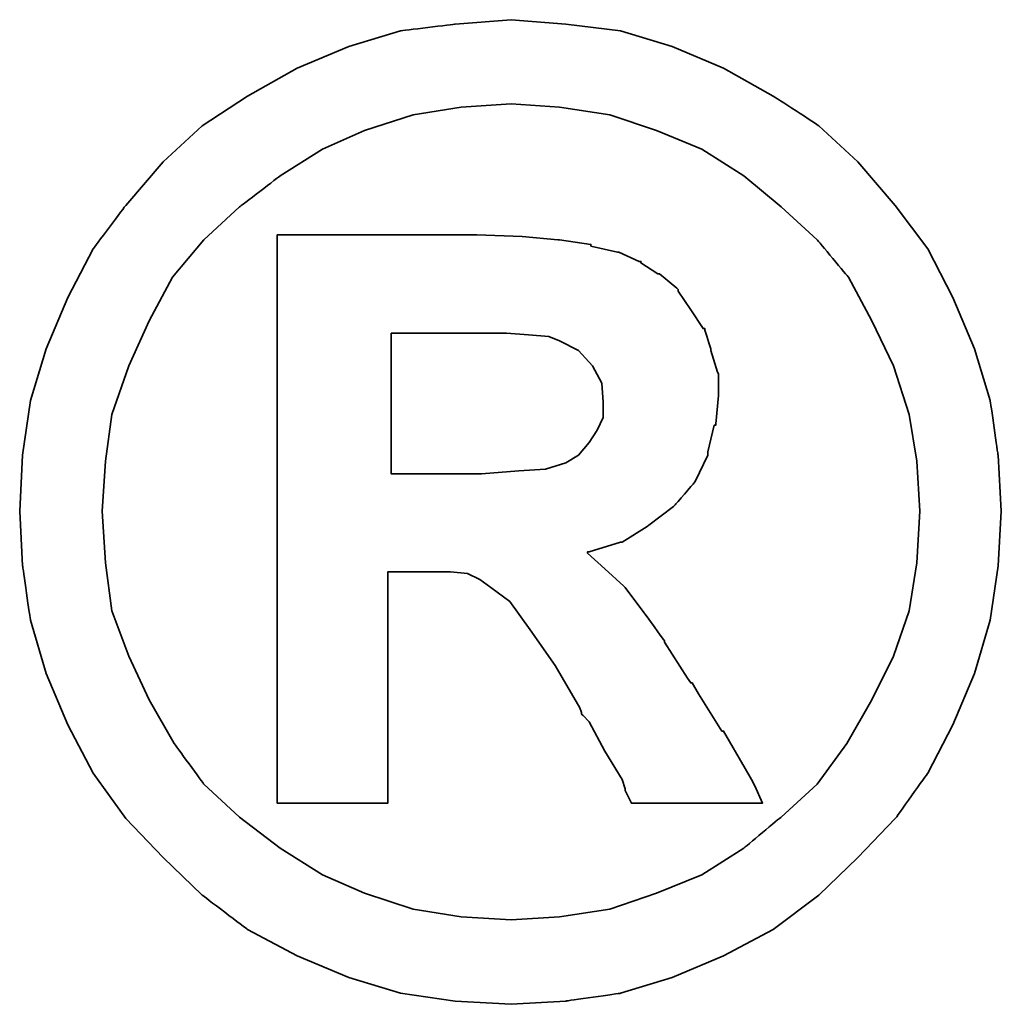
# Model space of a CAD drawing. Header units: millimetres. Extents: x 21 to 338, y 371 to 485.
# Tile 50 of 53: x 274.715 to 275.465, y 407.745 to 408.497. Entities that reach past the tile are written whole.
import ezdxf

# ---------------------------------------------------------------- set-up
doc = ezdxf.new("R2010")
doc.units = ezdxf.units.MM
doc.layers.add('DIM', color=4, linetype='Continuous')
doc.layers.add('layer 1', color=7, linetype='Continuous')

# ---------------------------------------------------------------- blocks, each defined once
blk = doc.blocks.new('TBI MOTION logo(完整正式版)')
at = {"layer": 'layer 1', "color": 22, "lineweight": 35}
for points, knots in [([(81.20634, 4.98624), (81.20634, 4.98624), (81.18649, 5.32862), (81.18649, 5.32862), (81.18649, 5.32862), (81.18649, 5.32862), (81.13886, 5.66206), (81.13886, 5.66206), (81.13886, 5.66206), (81.13886, 5.66206), (81.04359, 5.97764), (81.04359, 5.97764), (81.04359, 5.97764), (81.04359, 5.97764), (80.91061, 6.29124), (80.91061, 6.29124), (80.91061, 6.29124), (80.91061, 6.29124), (80.75778, 6.58697), (80.75778, 6.58697), (80.75778, 6.58697), (80.75778, 6.58697), (80.5593, 6.85294), (80.5593, 6.85294), (80.5593, 6.85294), (80.5593, 6.85294), (80.33105, 7.1189), (80.33105, 7.1189), (80.33105, 7.1189), (80.33105, 7.1189), (80.09287, 7.33921), (80.09287, 7.33921), (80.09287, 7.33921), (80.09287, 7.33921), (79.815, 7.51982), (79.815, 7.51982), (79.815, 7.51982), (79.815, 7.51982), (79.51133, 7.69051), (79.51133, 7.69051), (79.51133, 7.69051), (79.51133, 7.69051), (79.19773, 7.8235), (79.19773, 7.8235), (79.19773, 7.8235), (79.19773, 7.8235), (78.88215, 7.91877), (78.88215, 7.91877), (78.88215, 7.91877), (78.88215, 7.91877), (78.54871, 7.95846), (78.54871, 7.95846), (78.54871, 7.95846), (78.54871, 7.95846), (78.21526, 7.98625), (78.21526, 7.98625), (78.21526, 7.98625), (78.21526, 7.98625), (77.87388, 7.95846), (77.87388, 7.95846), (77.87388, 7.95846), (77.87388, 7.95846), (77.54044, 7.91877), (77.54044, 7.91877), (77.54044, 7.91877), (77.54044, 7.91877), (77.22485, 7.8235), (77.22485, 7.8235), (77.22485, 7.8235), (77.22485, 7.8235), (76.91027, 7.69051), (76.91027, 7.69051), (76.91027, 7.69051), (76.91027, 7.69051), (76.6056, 7.51982), (76.6056, 7.51982), (76.6056, 7.51982), (76.6056, 7.51982), (76.32972, 7.33921), (76.32972, 7.33921), (76.32972, 7.33921), (76.32972, 7.33921), (76.09154, 7.1189), (76.09154, 7.1189), (76.09154, 7.1189), (76.09154, 7.1189), (75.86329, 6.85294), (75.86329, 6.85294), (75.86329, 6.85294), (75.86329, 6.85294), (75.66382, 6.58697), (75.66382, 6.58697), (75.66382, 6.58697), (75.66382, 6.58697), (75.51099, 6.29124), (75.51099, 6.29124), (75.51099, 6.29124), (75.51099, 6.29124), (75.37702, 5.97764), (75.37702, 5.97764), (75.37702, 5.97764), (75.37702, 5.97764), (75.28175, 5.66206), (75.28175, 5.66206), (75.28175, 5.66206), (75.28175, 5.66206), (75.23411, 5.32862), (75.23411, 5.32862), (75.23411, 5.32862), (75.23411, 5.32862), (75.21625, 4.98624), (75.21625, 4.98624), (75.21625, 4.98624), (75.21625, 4.98624), (75.23411, 4.6528), (75.23411, 4.6528), (75.23411, 4.6528), (75.23411, 4.6528), (75.28175, 4.32035), (75.28175, 4.32035), (75.28175, 4.32035), (75.28175, 4.32035), (75.37702, 3.99583), (75.37702, 3.99583), (75.37702, 3.99583), (75.37702, 3.99583), (75.51099, 3.68224), (75.51099, 3.68224), (75.51099, 3.68224), (75.51099, 3.68224), (75.66382, 3.38749), (75.66382, 3.38749), (75.66382, 3.38749), (75.66382, 3.38749), (75.86329, 3.10963), (75.86329, 3.10963), (75.86329, 3.10963), (75.86329, 3.10963), (76.09154, 2.87145), (76.09154, 2.87145), (76.09154, 2.87145), (76.09154, 2.87145), (76.32972, 2.6432), (76.32972, 2.6432), (76.32972, 2.6432), (76.32972, 2.6432), (76.6056, 2.43381), (76.6056, 2.43381), (76.6056, 2.43381), (76.6056, 2.43381), (76.91027, 2.27205), (76.91027, 2.27205), (76.91027, 2.27205), (76.91027, 2.27205), (77.22485, 2.13906), (77.22485, 2.13906), (77.22485, 2.13906), (77.22485, 2.13906), (77.54044, 2.0438), (77.54044, 2.0438), (77.54044, 2.0438), (77.54044, 2.0438), (77.87388, 1.99616), (77.87388, 1.99616), (77.87388, 1.99616), (77.87388, 1.99616), (78.21526, 1.97631), (78.21526, 1.97631), (78.21526, 1.97631), (78.21526, 1.97631), (78.54871, 1.99616), (78.54871, 1.99616), (78.54871, 1.99616), (78.54871, 1.99616), (78.88215, 2.0438), (78.88215, 2.0438), (78.88215, 2.0438), (78.88215, 2.0438), (79.19773, 2.13906), (79.19773, 2.13906), (79.19773, 2.13906), (79.19773, 2.13906), (79.51133, 2.27205), (79.51133, 2.27205), (79.51133, 2.27205), (79.51133, 2.27205), (79.815, 2.43381), (79.815, 2.43381), (79.815, 2.43381), (79.815, 2.43381), (80.09287, 2.6432), (80.09287, 2.6432), (80.09287, 2.6432), (80.09287, 2.6432), (80.33105, 2.87145), (80.33105, 2.87145), (80.33105, 2.87145), (80.33105, 2.87145), (80.5593, 3.10963), (80.5593, 3.10963), (80.5593, 3.10963), (80.5593, 3.10963), (80.75778, 3.38749), (80.75778, 3.38749), (80.75778, 3.38749), (80.75778, 3.38749), (80.91061, 3.68224), (80.91061, 3.68224), (80.91061, 3.68224), (80.91061, 3.68224), (81.04359, 3.99583), (81.04359, 3.99583), (81.04359, 3.99583), (81.04359, 3.99583), (81.13886, 4.32035), (81.13886, 4.32035), (81.13886, 4.32035), (81.13886, 4.32035), (81.18649, 4.6528), (81.18649, 4.6528), (81.18649, 4.6528), (81.18649, 4.6528), (81.20634, 4.98624), (81.20634, 4.98624)], [0, 0, 0, 0, 0.0178571, 0.0178571, 0.0178571, 0.0178572, 0.0357143, 0.0357143, 0.0357143, 0.0357143, 0.0535714, 0.0535714, 0.0535714, 0.0535714, 0.0714286, 0.0714286, 0.0714286, 0.0714286, 0.0892857, 0.0892857, 0.0892857, 0.0892857, 0.1071429, 0.1071429, 0.1071429, 0.1071429, 0.125, 0.125, 0.125, 0.125, 0.1428571, 0.1428571, 0.1428571, 0.1428572, 0.1607143, 0.1607143, 0.1607143, 0.1607143, 0.1785714, 0.1785714, 0.1785714, 0.1785714, 0.1964286, 0.1964286, 0.1964286, 0.1964286, 0.2142857, 0.2142857, 0.2142857, 0.2142857, 0.2321429, 0.2321429, 0.2321429, 0.2321429, 0.25, 0.25, 0.25, 0.25, 0.2678571, 0.2678571, 0.2678571, 0.2678572, 0.2857143, 0.2857143, 0.2857143, 0.2857143, 0.3035714, 0.3035714, 0.3035714, 0.3035714, 0.3214286, 0.3214286, 0.3214286, 0.3214286, 0.3392857, 0.3392857, 0.3392857, 0.3392857, 0.3571429, 0.3571429, 0.3571429, 0.3571429, 0.375, 0.375, 0.375, 0.375, 0.3928571, 0.3928571, 0.3928571, 0.3928572, 0.4107143, 0.4107143, 0.4107143, 0.4107143, 0.4285714, 0.4285714, 0.4285714, 0.4285714, 0.4464286, 0.4464286, 0.4464286, 0.4464286, 0.4642857, 0.4642857, 0.4642857, 0.4642857, 0.4821429, 0.4821429, 0.4821429, 0.4821429, 0.5, 0.5, 0.5, 0.5, 0.5178571, 0.5178571, 0.5178571, 0.5178572, 0.5357143, 0.5357143, 0.5357143, 0.5357143, 0.5535714, 0.5535714, 0.5535714, 0.5535714, 0.5714286, 0.5714286, 0.5714286, 0.5714286, 0.5892857, 0.5892857, 0.5892857, 0.5892857, 0.6071429, 0.6071429, 0.6071429, 0.6071429, 0.625, 0.625, 0.625, 0.625, 0.6428571, 0.6428571, 0.6428571, 0.6428572, 0.6607143, 0.6607143, 0.6607143, 0.6607143, 0.6785714, 0.6785714, 0.6785714, 0.6785714, 0.6964286, 0.6964286, 0.6964286, 0.6964286, 0.7142857, 0.7142857, 0.7142857, 0.7142857, 0.7321429, 0.7321429, 0.7321429, 0.7321429, 0.75, 0.75, 0.75, 0.75, 0.7678571, 0.7678571, 0.7678571, 0.7678572, 0.7857143, 0.7857143, 0.7857143, 0.7857143, 0.8035714, 0.8035714, 0.8035714, 0.8035714, 0.8214286, 0.8214286, 0.8214286, 0.8214286, 0.8392857, 0.8392857, 0.8392857, 0.8392857, 0.8571429, 0.8571429, 0.8571429, 0.8571429, 0.875, 0.875, 0.875, 0.875, 0.8928571, 0.8928571, 0.8928571, 0.8928572, 0.9107143, 0.9107143, 0.9107143, 0.9107143, 0.9285714, 0.9285714, 0.9285714, 0.9285714, 0.9464286, 0.9464286, 0.9464286, 0.9464286, 0.9642857, 0.9642857, 0.9642857, 0.9642857, 0.9821429, 0.9821429, 0.9821429, 0.9821429, 1, 1, 1, 1]), ([(80.71014, 4.98624), (80.71014, 4.98624), (80.69129, 5.29091), (80.69129, 5.29091), (80.69129, 5.29091), (80.69129, 5.29091), (80.64464, 5.57672), (80.64464, 5.57672), (80.64464, 5.57672), (80.64464, 5.57672), (80.54937, 5.87245), (80.54937, 5.87245), (80.54937, 5.87245), (80.54937, 5.87245), (80.41639, 6.14833), (80.41639, 6.14833), (80.41639, 6.14833), (80.41639, 6.14833), (80.27349, 6.41429), (80.27349, 6.41429), (80.27349, 6.41429), (80.27349, 6.41429), (80.08295, 6.64255), (80.08295, 6.64255), (80.08295, 6.64255), (80.08295, 6.64255), (79.86264, 6.84301), (79.86264, 6.84301), (79.86264, 6.84301), (79.86264, 6.84301), (79.63439, 7.03355), (79.63439, 7.03355), (79.63439, 7.03355), (79.63439, 7.03355), (79.37835, 7.1963), (79.37835, 7.1963), (79.37835, 7.1963), (79.37835, 7.1963), (79.10246, 7.30944), (79.10246, 7.30944), (79.10246, 7.30944), (79.10246, 7.30944), (78.81665, 7.40471), (78.81665, 7.40471), (78.81665, 7.40471), (78.81665, 7.40471), (78.511, 7.45234), (78.511, 7.45234), (78.511, 7.45234), (78.511, 7.45234), (78.21526, 7.47219), (78.21526, 7.47219), (78.21526, 7.47219), (78.21526, 7.47219), (77.9106, 7.45234), (77.9106, 7.45234), (77.9106, 7.45234), (77.9106, 7.45234), (77.61685, 7.40471), (77.61685, 7.40471), (77.61685, 7.40471), (77.61685, 7.40471), (77.32012, 7.30944), (77.32012, 7.30944), (77.32012, 7.30944), (77.32012, 7.30944), (77.06309, 7.1963), (77.06309, 7.1963), (77.06309, 7.1963), (77.06309, 7.1963), (76.80606, 7.03355), (76.80606, 7.03355), (76.80606, 7.03355), (76.80606, 7.03355), (76.55797, 6.84301), (76.55797, 6.84301), (76.55797, 6.84301), (76.55797, 6.84301), (76.34063, 6.64255), (76.34063, 6.64255), (76.34063, 6.64255), (76.34063, 6.64255), (76.1491, 6.41429), (76.1491, 6.41429), (76.1491, 6.41429), (76.1491, 6.41429), (76.0062, 6.14833), (76.0062, 6.14833), (76.0062, 6.14833), (76.0062, 6.14833), (75.88314, 5.87245), (75.88314, 5.87245), (75.88314, 5.87245), (75.88314, 5.87245), (75.77794, 5.57672), (75.77794, 5.57672), (75.77794, 5.57672), (75.77794, 5.57672), (75.73924, 5.29091), (75.73924, 5.29091), (75.73924, 5.29091), (75.73924, 5.29091), (75.72039, 4.98624), (75.72039, 4.98624), (75.72039, 4.98624), (75.72039, 4.98624), (75.73924, 4.67165), (75.73924, 4.67165), (75.73924, 4.67165), (75.73924, 4.67165), (75.77794, 4.37791), (75.77794, 4.37791), (75.77794, 4.37791), (75.77794, 4.37791), (75.88314, 4.10102), (75.88314, 4.10102), (75.88314, 4.10102), (75.88314, 4.10102), (76.0062, 3.83407), (76.0062, 3.83407), (76.0062, 3.83407), (76.0062, 3.83407), (76.15902, 3.56811), (76.15902, 3.56811), (76.15902, 3.56811), (76.15902, 3.56811), (76.34063, 3.32001), (76.34063, 3.32001), (76.34063, 3.32001), (76.34063, 3.32001), (76.55797, 3.11955), (76.55797, 3.11955), (76.55797, 3.11955), (76.55797, 3.11955), (76.80606, 2.92901), (76.80606, 2.92901), (76.80606, 2.92901), (76.80606, 2.92901), (77.06309, 2.76725), (77.06309, 2.76725), (77.06309, 2.76725), (77.06309, 2.76725), (77.32012, 2.65412), (77.32012, 2.65412), (77.32012, 2.65412), (77.32012, 2.65412), (77.61685, 2.55786), (77.61685, 2.55786), (77.61685, 2.55786), (77.61685, 2.55786), (77.9106, 2.51022), (77.9106, 2.51022), (77.9106, 2.51022), (77.9106, 2.51022), (78.21526, 2.49137), (78.21526, 2.49137), (78.21526, 2.49137), (78.21526, 2.49137), (78.511, 2.51022), (78.511, 2.51022), (78.511, 2.51022), (78.511, 2.51022), (78.81665, 2.55786), (78.81665, 2.55786), (78.81665, 2.55786), (78.81665, 2.55786), (79.10246, 2.65412), (79.10246, 2.65412), (79.10246, 2.65412), (79.10246, 2.65412), (79.37835, 2.76725), (79.37835, 2.76725), (79.37835, 2.76725), (79.37835, 2.76725), (79.63439, 2.92901), (79.63439, 2.92901), (79.63439, 2.92901), (79.63439, 2.92901), (79.86264, 3.11955), (79.86264, 3.11955), (79.86264, 3.11955), (79.86264, 3.11955), (80.08295, 3.32001), (80.08295, 3.32001), (80.08295, 3.32001), (80.08295, 3.32001), (80.26356, 3.56811), (80.26356, 3.56811), (80.26356, 3.56811), (80.26356, 3.56811), (80.41639, 3.83407), (80.41639, 3.83407), (80.41639, 3.83407), (80.41639, 3.83407), (80.54937, 4.10102), (80.54937, 4.10102), (80.54937, 4.10102), (80.54937, 4.10102), (80.64464, 4.37791), (80.64464, 4.37791), (80.64464, 4.37791), (80.64464, 4.37791), (80.69129, 4.67165), (80.69129, 4.67165), (80.69129, 4.67165), (80.69129, 4.67165), (80.71014, 4.98624), (80.71014, 4.98624)], [0, 0, 0, 0, 0.0192308, 0.0192308, 0.0192308, 0.0192308, 0.0384615, 0.0384615, 0.0384615, 0.0384615, 0.0576923, 0.0576923, 0.0576923, 0.0576923, 0.0769231, 0.0769231, 0.0769231, 0.0769231, 0.0961538, 0.0961538, 0.0961538, 0.0961539, 0.1153846, 0.1153846, 0.1153846, 0.1153846, 0.1346154, 0.1346154, 0.1346154, 0.1346154, 0.1538462, 0.1538462, 0.1538462, 0.1538462, 0.1730769, 0.1730769, 0.1730769, 0.1730769, 0.1923077, 0.1923077, 0.1923077, 0.1923077, 0.2115385, 0.2115385, 0.2115385, 0.2115385, 0.2307692, 0.2307692, 0.2307692, 0.2307692, 0.25, 0.25, 0.25, 0.25, 0.2692308, 0.2692308, 0.2692308, 0.2692308, 0.2884615, 0.2884615, 0.2884615, 0.2884615, 0.3076923, 0.3076923, 0.3076923, 0.3076923, 0.3269231, 0.3269231, 0.3269231, 0.3269231, 0.3461538, 0.3461538, 0.3461538, 0.3461539, 0.3653846, 0.3653846, 0.3653846, 0.3653846, 0.3846154, 0.3846154, 0.3846154, 0.3846154, 0.4038462, 0.4038462, 0.4038462, 0.4038462, 0.4230769, 0.4230769, 0.4230769, 0.4230769, 0.4423077, 0.4423077, 0.4423077, 0.4423077, 0.4615385, 0.4615385, 0.4615385, 0.4615385, 0.4807692, 0.4807692, 0.4807692, 0.4807692, 0.5, 0.5, 0.5, 0.5, 0.5192308, 0.5192308, 0.5192308, 0.5192308, 0.5384615, 0.5384615, 0.5384615, 0.5384615, 0.5576923, 0.5576923, 0.5576923, 0.5576923, 0.5769231, 0.5769231, 0.5769231, 0.5769231, 0.5961538, 0.5961538, 0.5961538, 0.5961539, 0.6153846, 0.6153846, 0.6153846, 0.6153846, 0.6346154, 0.6346154, 0.6346154, 0.6346154, 0.6538462, 0.6538462, 0.6538462, 0.6538462, 0.6730769, 0.6730769, 0.6730769, 0.6730769, 0.6923077, 0.6923077, 0.6923077, 0.6923077, 0.7115385, 0.7115385, 0.7115385, 0.7115385, 0.7307692, 0.7307692, 0.7307692, 0.7307692, 0.75, 0.75, 0.75, 0.75, 0.7692308, 0.7692308, 0.7692308, 0.7692308, 0.7884615, 0.7884615, 0.7884615, 0.7884615, 0.8076923, 0.8076923, 0.8076923, 0.8076923, 0.8269231, 0.8269231, 0.8269231, 0.8269231, 0.8461538, 0.8461538, 0.8461538, 0.8461539, 0.8653846, 0.8653846, 0.8653846, 0.8653846, 0.8846154, 0.8846154, 0.8846154, 0.8846154, 0.9038462, 0.9038462, 0.9038462, 0.9038462, 0.9230769, 0.9230769, 0.9230769, 0.9230769, 0.9423077, 0.9423077, 0.9423077, 0.9423077, 0.9615385, 0.9615385, 0.9615385, 0.9615385, 0.9807692, 0.9807692, 0.9807692, 0.9807692, 1, 1, 1, 1]), ([(76.78721, 3.2823), (76.78721, 3.2823), (76.78721, 3.32001), (76.78721, 3.32001), (76.78721, 3.32001), (76.78721, 3.32001), (76.78721, 3.42422), (76.78721, 3.42422), (76.78721, 3.42422), (76.78721, 3.42422), (76.78721, 3.59689), (76.78721, 3.59689), (76.78721, 3.59689), (76.78721, 3.59689), (76.78721, 3.80529), (76.78721, 3.80529), (76.78721, 3.80529), (76.78721, 3.80529), (76.78721, 4.0524), (76.78721, 4.0524), (76.78721, 4.0524), (76.78721, 4.0524), (76.78721, 4.32035), (76.78721, 4.32035), (76.78721, 4.32035), (76.78721, 4.32035), (76.78721, 4.92868), (76.78721, 4.92868), (76.78721, 4.92868), (76.78721, 4.92868), (76.78721, 5.53801), (76.78721, 5.53801), (76.78721, 5.53801), (76.78721, 5.53801), (76.78721, 5.82482), (76.78721, 5.82482), (76.78721, 5.82482), (76.78721, 5.82482), (76.78721, 6.07291), (76.78721, 6.07291), (76.78721, 6.07291), (76.78721, 6.07291), (76.78721, 6.30017), (76.78721, 6.30017), (76.78721, 6.30017), (76.78721, 6.30017), (76.78721, 6.45399), (76.78721, 6.45399), (76.78721, 6.45399), (76.78721, 6.45399), (76.78721, 6.5572), (76.78721, 6.5572), (76.78721, 6.5572), (76.78721, 6.5572), (76.78721, 6.59689), (76.78721, 6.59689), (76.78721, 6.59689), (76.78721, 6.59689), (76.78721, 6.67232), (76.78721, 6.67232), (76.78721, 6.67232), (76.78721, 6.67232), (76.8537, 6.67232), (76.8537, 6.67232), (76.8537, 6.67232), (76.8537, 6.67232), (76.87355, 6.67232), (76.87355, 6.67232), (76.87355, 6.67232), (76.87355, 6.67232), (76.91027, 6.67232), (76.91027, 6.67232), (76.91027, 6.67232), (76.91027, 6.67232), (77.04424, 6.67232), (77.04424, 6.67232), (77.04424, 6.67232), (77.04424, 6.67232), (77.22485, 6.67232), (77.22485, 6.67232), (77.22485, 6.67232), (77.22485, 6.67232), (77.43524, 6.67232), (77.43524, 6.67232), (77.43524, 6.67232), (77.43524, 6.67232), (77.65357, 6.67232), (77.65357, 6.67232), (77.65357, 6.67232), (77.65357, 6.67232), (77.82625, 6.67232), (77.82625, 6.67232), (77.82625, 6.67232), (77.82625, 6.67232), (77.94037, 6.67232), (77.94037, 6.67232), (77.94037, 6.67232), (77.94037, 6.67232), (77.97709, 6.67232), (77.97709, 6.67232), (77.97709, 6.67232), (77.97709, 6.67232), (77.99694, 6.67232), (77.99694, 6.67232), (77.99694, 6.67232), (77.99694, 6.67232), (78.00686, 6.67232), (78.00686, 6.67232), (78.00686, 6.67232), (78.00686, 6.67232), (78.28275, 6.6624), (78.28275, 6.6624), (78.28275, 6.6624), (78.28275, 6.6624), (78.50107, 6.64255), (78.50107, 6.64255), (78.50107, 6.64255), (78.50107, 6.64255), (78.511, 6.64255), (78.511, 6.64255), (78.511, 6.64255), (78.511, 6.64255), (78.70154, 6.61476), (78.70154, 6.61476), (78.70154, 6.61476), (78.70154, 6.61476), (78.70154, 6.60483), (78.70154, 6.60483), (78.70154, 6.60483), (78.70154, 6.60483), (78.86429, 6.56713), (78.86429, 6.56713), (78.86429, 6.56713), (78.86429, 6.56713), (78.87223, 6.56713), (78.87223, 6.56713), (78.87223, 6.56713), (78.87223, 6.56713), (78.99727, 6.51056), (78.99727, 6.51056), (78.99727, 6.51056), (78.99727, 6.51056), (79.00719, 6.51056), (79.00719, 6.51056), (79.00719, 6.51056), (79.00719, 6.51056), (79.00719, 6.50162), (79.00719, 6.50162), (79.00719, 6.50162), (79.00719, 6.50162), (79.1104, 6.43415), (79.1104, 6.43415), (79.1104, 6.43415), (79.1104, 6.43415), (79.12132, 6.43415), (79.12132, 6.43415), (79.12132, 6.43415), (79.12132, 6.43415), (79.22552, 6.34781), (79.22552, 6.34781), (79.22552, 6.34781), (79.22552, 6.34781), (79.23544, 6.33888), (79.23544, 6.33888), (79.23544, 6.33888), (79.23544, 6.33888), (79.23544, 6.32895), (79.23544, 6.32895), (79.23544, 6.32895), (79.23544, 6.32895), (79.31087, 6.21483), (79.31087, 6.21483), (79.31087, 6.21483), (79.31087, 6.21483), (79.38629, 6.1007), (79.38629, 6.1007), (79.38629, 6.1007), (79.38629, 6.1007), (79.3972, 6.1007), (79.3972, 6.1007), (79.3972, 6.1007), (79.3972, 6.1007), (79.3972, 6.09078), (79.3972, 6.09078), (79.3972, 6.09078), (79.3972, 6.09078), (79.43392, 5.97764), (79.43392, 5.97764), (79.43392, 5.97764), (79.43392, 5.97764), (79.43392, 5.96772), (79.43392, 5.96772), (79.43392, 5.96772), (79.43392, 5.96772), (79.47362, 5.83474), (79.47362, 5.83474), (79.47362, 5.83474), (79.47362, 5.83474), (79.48156, 5.82482), (79.48156, 5.82482), (79.48156, 5.82482), (79.48156, 5.82482), (79.48156, 5.69977), (79.48156, 5.69977), (79.48156, 5.69977), (79.48156, 5.69977), (79.48156, 5.69183), (79.48156, 5.69183), (79.48156, 5.69183), (79.48156, 5.69183), (79.4637, 5.51915), (79.4637, 5.51915), (79.4637, 5.51915), (79.4637, 5.51915), (79.4637, 5.51122), (79.4637, 5.51122), (79.4637, 5.51122), (79.4637, 5.51122), (79.45377, 5.51122), (79.45377, 5.51122), (79.45377, 5.51122), (79.45377, 5.51122), (79.41507, 5.34847), (79.41507, 5.34847), (79.41507, 5.34847), (79.41507, 5.34847), (79.41507, 5.33854), (79.41507, 5.33854), (79.41507, 5.33854), (79.41507, 5.33854), (79.41507, 5.32862), (79.41507, 5.32862), (79.41507, 5.32862), (79.41507, 5.32862), (79.33865, 5.16785), (79.33865, 5.16785), (79.33865, 5.16785), (79.33865, 5.16785), (79.33071, 5.15693), (79.33071, 5.15693), (79.33071, 5.15693), (79.33071, 5.15693), (79.2156, 5.02495), (79.2156, 5.02495), (79.2156, 5.02495), (79.2156, 5.02495), (79.20567, 5.01502), (79.20567, 5.01502), (79.20567, 5.01502), (79.20567, 5.01502), (79.05483, 4.89991), (79.05483, 4.89991), (79.05483, 4.89991), (79.05483, 4.89991), (79.04491, 4.89197), (79.04491, 4.89197), (79.04491, 4.89197), (79.04491, 4.89197), (78.89208, 4.7967), (78.89208, 4.7967), (78.89208, 4.7967), (78.89208, 4.7967), (78.88215, 4.7967), (78.88215, 4.7967), (78.88215, 4.7967), (78.88215, 4.7967), (78.69161, 4.73913), (78.69161, 4.73913), (78.69161, 4.73913), (78.69161, 4.73913), (78.68169, 4.73913), (78.68169, 4.73913), (78.68169, 4.73913), (78.68169, 4.73913), (78.68169, 4.72921), (78.68169, 4.72921), (78.68169, 4.72921), (78.68169, 4.72921), (78.78688, 4.63394), (78.78688, 4.63394), (78.78688, 4.63394), (78.78688, 4.63394), (78.902, 4.52875), (78.902, 4.52875), (78.902, 4.52875), (78.902, 4.52875), (78.91093, 4.52081), (78.91093, 4.52081), (78.91093, 4.52081), (78.91093, 4.52081), (79.02506, 4.36798), (79.02506, 4.36798), (79.02506, 4.36798), (79.02506, 4.36798), (79.1501, 4.1953), (79.1501, 4.1953), (79.1501, 4.1953), (79.1501, 4.1953), (79.1501, 4.18736), (79.1501, 4.18736), (79.1501, 4.18736), (79.1501, 4.18736), (79.29201, 3.96705), (79.29201, 3.96705), (79.29201, 3.96705), (79.29201, 3.96705), (79.31087, 3.93828), (79.31087, 3.93828), (79.31087, 3.93828), (79.31087, 3.93828), (79.32079, 3.93828), (79.32079, 3.93828), (79.32079, 3.93828), (79.32079, 3.93828), (79.3585, 3.87178), (79.3585, 3.87178), (79.3585, 3.87178), (79.3585, 3.87178), (79.50141, 3.64353), (79.50141, 3.64353), (79.50141, 3.64353), (79.50141, 3.64353), (79.51133, 3.64353), (79.51133, 3.64353), (79.51133, 3.64353), (79.51133, 3.64353), (79.64431, 3.41528), (79.64431, 3.41528), (79.64431, 3.41528), (79.64431, 3.41528), (79.68202, 3.3478), (79.68202, 3.3478), (79.68202, 3.3478), (79.68202, 3.3478), (79.70187, 3.31009), (79.70187, 3.31009), (79.70187, 3.31009), (79.70187, 3.31009), (79.7495, 3.2049), (79.7495, 3.2049), (79.7495, 3.2049), (79.7495, 3.2049), (79.64431, 3.2049), (79.64431, 3.2049), (79.64431, 3.2049), (79.64431, 3.2049), (79.62546, 3.2049), (79.62546, 3.2049), (79.62546, 3.2049), (79.62546, 3.2049), (79.53912, 3.2049), (79.53912, 3.2049), (79.53912, 3.2049), (79.53912, 3.2049), (79.31087, 3.2049), (79.31087, 3.2049), (79.31087, 3.2049), (79.31087, 3.2049), (79.08262, 3.2049), (79.08262, 3.2049), (79.08262, 3.2049), (79.08262, 3.2049), (79.00719, 3.2049), (79.00719, 3.2049), (79.00719, 3.2049), (79.00719, 3.2049), (78.98735, 3.2049), (78.98735, 3.2049), (78.98735, 3.2049), (78.98735, 3.2049), (78.94964, 3.2049), (78.94964, 3.2049), (78.94964, 3.2049), (78.94964, 3.2049), (78.92979, 3.24459), (78.92979, 3.24459), (78.92979, 3.24459), (78.92979, 3.24459), (78.91093, 3.2823), (78.91093, 3.2823), (78.91093, 3.2823), (78.91093, 3.2823), (78.91093, 3.29223), (78.91093, 3.29223), (78.91093, 3.29223), (78.91093, 3.29223), (78.89208, 3.3478), (78.89208, 3.3478), (78.89208, 3.3478), (78.89208, 3.3478), (78.78688, 3.52048), (78.78688, 3.52048), (78.78688, 3.52048), (78.78688, 3.52048), (78.69161, 3.7001), (78.69161, 3.7001), (78.69161, 3.7001), (78.69161, 3.7001), (78.6539, 3.7388), (78.6539, 3.7388), (78.6539, 3.7388), (78.6539, 3.7388), (78.64398, 3.74873), (78.64398, 3.74873), (78.64398, 3.74873), (78.64398, 3.74873), (78.64398, 3.75766), (78.64398, 3.75766), (78.64398, 3.75766), (78.64398, 3.75766), (78.63405, 3.78644), (78.63405, 3.78644), (78.63405, 3.78644), (78.63405, 3.78644), (78.48321, 4.04347), (78.48321, 4.04347), (78.48321, 4.04347), (78.48321, 4.04347), (78.33038, 4.2618), (78.33038, 4.2618), (78.33038, 4.2618), (78.33038, 4.2618), (78.20732, 4.43447), (78.20732, 4.43447), (78.20732, 4.43447), (78.20732, 4.43447), (78.09221, 4.52081), (78.09221, 4.52081), (78.09221, 4.52081), (78.09221, 4.52081), (78.02472, 4.56845), (78.02472, 4.56845), (78.02472, 4.56845), (78.02472, 4.56845), (77.9493, 4.60616), (77.9493, 4.60616), (77.9493, 4.60616), (77.9493, 4.60616), (77.8451, 4.61608), (77.8451, 4.61608), (77.8451, 4.61608), (77.8451, 4.61608), (77.71113, 4.61608), (77.71113, 4.61608), (77.71113, 4.61608), (77.71113, 4.61608), (77.69128, 4.61608), (77.69128, 4.61608), (77.69128, 4.61608), (77.69128, 4.61608), (77.67342, 4.61608), (77.67342, 4.61608), (77.67342, 4.61608), (77.67342, 4.61608), (77.5583, 4.61608), (77.5583, 4.61608), (77.5583, 4.61608), (77.5583, 4.61608), (77.46303, 4.61608), (77.46303, 4.61608), (77.46303, 4.61608), (77.46303, 4.61608), (77.46303, 4.54761), (77.46303, 4.54761), (77.46303, 4.54761), (77.46303, 4.54761), (77.46303, 4.47318), (77.46303, 4.47318), (77.46303, 4.47318), (77.46303, 4.47318), (77.46303, 4.24294), (77.46303, 4.24294), (77.46303, 4.24294), (77.46303, 4.24294), (77.46303, 3.99583), (77.46303, 3.99583), (77.46303, 3.99583), (77.46303, 3.99583), (77.46303, 3.72888), (77.46303, 3.72888), (77.46303, 3.72888), (77.46303, 3.72888), (77.46303, 3.51055), (77.46303, 3.51055), (77.46303, 3.51055), (77.46303, 3.51055), (77.46303, 3.42422), (77.46303, 3.42422), (77.46303, 3.42422), (77.46303, 3.42422), (77.46303, 3.35773), (77.46303, 3.35773), (77.46303, 3.35773), (77.46303, 3.35773), (77.46303, 3.30017), (77.46303, 3.30017), (77.46303, 3.30017), (77.46303, 3.30017), (77.46303, 3.2823), (77.46303, 3.2823), (77.46303, 3.2823), (77.46303, 3.2823), (77.46303, 3.2049), (77.46303, 3.2049), (77.46303, 3.2049), (77.46303, 3.2049), (77.39753, 3.2049), (77.39753, 3.2049), (77.39753, 3.2049), (77.39753, 3.2049), (77.37768, 3.2049), (77.37768, 3.2049), (77.37768, 3.2049), (77.37768, 3.2049), (77.32012, 3.2049), (77.32012, 3.2049), (77.32012, 3.2049), (77.32012, 3.2049), (77.12165, 3.2049), (77.12165, 3.2049), (77.12165, 3.2049), (77.12165, 3.2049), (76.94897, 3.2049), (76.94897, 3.2049), (76.94897, 3.2049), (76.94897, 3.2049), (76.8924, 3.2049), (76.8924, 3.2049), (76.8924, 3.2049), (76.8924, 3.2049), (76.8537, 3.2049), (76.8537, 3.2049), (76.8537, 3.2049), (76.8537, 3.2049), (76.78721, 3.2049), (76.78721, 3.2049), (76.78721, 3.2049), (76.78721, 3.2049), (76.78721, 3.2823), (76.78721, 3.2823)], [0, 0, 0, 0, 0.0074074, 0.0074074, 0.0074074, 0.0074074, 0.0148148, 0.0148148, 0.0148148, 0.0148148, 0.0222222, 0.0222222, 0.0222222, 0.0222222, 0.0296296, 0.0296296, 0.0296296, 0.0296296, 0.037037, 0.037037, 0.037037, 0.037037, 0.0444444, 0.0444444, 0.0444444, 0.0444445, 0.0518519, 0.0518519, 0.0518519, 0.0518519, 0.0592593, 0.0592593, 0.0592593, 0.0592593, 0.0666667, 0.0666667, 0.0666667, 0.0666667, 0.0740741, 0.0740741, 0.0740741, 0.0740741, 0.0814815, 0.0814815, 0.0814815, 0.0814815, 0.0888889, 0.0888889, 0.0888889, 0.0888889, 0.0962963, 0.0962963, 0.0962963, 0.0962963, 0.1037037, 0.1037037, 0.1037037, 0.1037037, 0.1111111, 0.1111111, 0.1111111, 0.1111111, 0.1185185, 0.1185185, 0.1185185, 0.1185185, 0.1259259, 0.1259259, 0.1259259, 0.1259259, 0.1333333, 0.1333333, 0.1333333, 0.1333333, 0.1407407, 0.1407407, 0.1407407, 0.1407408, 0.1481481, 0.1481481, 0.1481481, 0.1481482, 0.1555556, 0.1555556, 0.1555556, 0.1555556, 0.162963, 0.162963, 0.162963, 0.162963, 0.1703704, 0.1703704, 0.1703704, 0.1703704, 0.1777778, 0.1777778, 0.1777778, 0.1777778, 0.1851852, 0.1851852, 0.1851852, 0.1851852, 0.1925926, 0.1925926, 0.1925926, 0.1925926, 0.2, 0.2, 0.2, 0.2, 0.2074074, 0.2074074, 0.2074074, 0.2074074, 0.2148148, 0.2148148, 0.2148148, 0.2148148, 0.2222222, 0.2222222, 0.2222222, 0.2222222, 0.2296296, 0.2296296, 0.2296296, 0.2296296, 0.237037, 0.237037, 0.237037, 0.237037, 0.2444444, 0.2444444, 0.2444444, 0.2444445, 0.2518519, 0.2518519, 0.2518519, 0.2518519, 0.2592593, 0.2592593, 0.2592593, 0.2592593, 0.2666667, 0.2666667, 0.2666667, 0.2666667, 0.2740741, 0.2740741, 0.2740741, 0.2740741, 0.2814815, 0.2814815, 0.2814815, 0.2814815, 0.2888889, 0.2888889, 0.2888889, 0.2888889, 0.2962963, 0.2962963, 0.2962963, 0.2962963, 0.3037037, 0.3037037, 0.3037037, 0.3037037, 0.3111111, 0.3111111, 0.3111111, 0.3111111, 0.3185185, 0.3185185, 0.3185185, 0.3185185, 0.3259259, 0.3259259, 0.3259259, 0.3259259, 0.3333333, 0.3333333, 0.3333333, 0.3333333, 0.3407407, 0.3407407, 0.3407407, 0.3407408, 0.3481481, 0.3481481, 0.3481481, 0.3481482, 0.3555556, 0.3555556, 0.3555556, 0.3555556, 0.362963, 0.362963, 0.362963, 0.362963, 0.3703704, 0.3703704, 0.3703704, 0.3703704, 0.3777778, 0.3777778, 0.3777778, 0.3777778, 0.3851852, 0.3851852, 0.3851852, 0.3851852, 0.3925926, 0.3925926, 0.3925926, 0.3925926, 0.4, 0.4, 0.4, 0.4, 0.4074074, 0.4074074, 0.4074074, 0.4074074, 0.4148148, 0.4148148, 0.4148148, 0.4148148, 0.4222222, 0.4222222, 0.4222222, 0.4222222, 0.4296296, 0.4296296, 0.4296296, 0.4296296, 0.437037, 0.437037, 0.437037, 0.437037, 0.4444444, 0.4444444, 0.4444444, 0.4444445, 0.4518519, 0.4518519, 0.4518519, 0.4518519, 0.4592593, 0.4592593, 0.4592593, 0.4592593, 0.4666667, 0.4666667, 0.4666667, 0.4666667, 0.4740741, 0.4740741, 0.4740741, 0.4740741, 0.4814815, 0.4814815, 0.4814815, 0.4814815, 0.4888889, 0.4888889, 0.4888889, 0.4888889, 0.4962963, 0.4962963, 0.4962963, 0.4962963, 0.5037037, 0.5037037, 0.5037037, 0.5037037, 0.5111111, 0.5111111, 0.5111111, 0.5111111, 0.5185185, 0.5185185, 0.5185185, 0.5185185, 0.5259259, 0.5259259, 0.5259259, 0.5259259, 0.5333333, 0.5333333, 0.5333333, 0.5333333, 0.5407407, 0.5407407, 0.5407407, 0.5407408, 0.5481481, 0.5481481, 0.5481481, 0.5481482, 0.5555556, 0.5555556, 0.5555556, 0.5555556, 0.562963, 0.562963, 0.562963, 0.562963, 0.5703704, 0.5703704, 0.5703704, 0.5703704, 0.5777778, 0.5777778, 0.5777778, 0.5777778, 0.5851852, 0.5851852, 0.5851852, 0.5851852, 0.5925926, 0.5925926, 0.5925926, 0.5925926, 0.6, 0.6, 0.6, 0.6, 0.6074074, 0.6074074, 0.6074074, 0.6074074, 0.6148148, 0.6148148, 0.6148148, 0.6148148, 0.6222222, 0.6222222, 0.6222222, 0.6222222, 0.6296296, 0.6296296, 0.6296296, 0.6296296, 0.637037, 0.637037, 0.637037, 0.637037, 0.6444444, 0.6444444, 0.6444444, 0.6444445, 0.6518519, 0.6518519, 0.6518519, 0.6518519, 0.6592593, 0.6592593, 0.6592593, 0.6592593, 0.6666667, 0.6666667, 0.6666667, 0.6666667, 0.6740741, 0.6740741, 0.6740741, 0.6740741, 0.6814815, 0.6814815, 0.6814815, 0.6814815, 0.6888889, 0.6888889, 0.6888889, 0.6888889, 0.6962963, 0.6962963, 0.6962963, 0.6962963, 0.7037037, 0.7037037, 0.7037037, 0.7037037, 0.7111111, 0.7111111, 0.7111111, 0.7111111, 0.7185185, 0.7185185, 0.7185185, 0.7185185, 0.7259259, 0.7259259, 0.7259259, 0.7259259, 0.7333333, 0.7333333, 0.7333333, 0.7333333, 0.7407407, 0.7407407, 0.7407407, 0.7407408, 0.7481481, 0.7481481, 0.7481481, 0.7481482, 0.7555556, 0.7555556, 0.7555556, 0.7555556, 0.762963, 0.762963, 0.762963, 0.762963, 0.7703704, 0.7703704, 0.7703704, 0.7703704, 0.7777778, 0.7777778, 0.7777778, 0.7777778, 0.7851852, 0.7851852, 0.7851852, 0.7851852, 0.7925926, 0.7925926, 0.7925926, 0.7925926, 0.8, 0.8, 0.8, 0.8, 0.8074074, 0.8074074, 0.8074074, 0.8074074, 0.8148148, 0.8148148, 0.8148148, 0.8148148, 0.8222222, 0.8222222, 0.8222222, 0.8222222, 0.8296296, 0.8296296, 0.8296296, 0.8296296, 0.837037, 0.837037, 0.837037, 0.837037, 0.8444444, 0.8444444, 0.8444444, 0.8444445, 0.8518519, 0.8518519, 0.8518519, 0.8518519, 0.8592593, 0.8592593, 0.8592593, 0.8592593, 0.8666667, 0.8666667, 0.8666667, 0.8666667, 0.8740741, 0.8740741, 0.8740741, 0.8740741, 0.8814815, 0.8814815, 0.8814815, 0.8814815, 0.8888889, 0.8888889, 0.8888889, 0.8888889, 0.8962963, 0.8962963, 0.8962963, 0.8962963, 0.9037037, 0.9037037, 0.9037037, 0.9037037, 0.9111111, 0.9111111, 0.9111111, 0.9111111, 0.9185185, 0.9185185, 0.9185185, 0.9185185, 0.9259259, 0.9259259, 0.9259259, 0.9259259, 0.9333333, 0.9333333, 0.9333333, 0.9333333, 0.9407407, 0.9407407, 0.9407407, 0.9407408, 0.9481481, 0.9481481, 0.9481481, 0.9481482, 0.9555556, 0.9555556, 0.9555556, 0.9555556, 0.962963, 0.962963, 0.962963, 0.962963, 0.9703704, 0.9703704, 0.9703704, 0.9703704, 0.9777778, 0.9777778, 0.9777778, 0.9777778, 0.9851852, 0.9851852, 0.9851852, 0.9851852, 0.9925926, 0.9925926, 0.9925926, 0.9925926, 1, 1, 1, 1]), ([(77.48288, 6.07291), (77.48288, 6.07291), (77.48288, 5.99551), (77.48288, 5.99551), (77.48288, 5.99551), (77.48288, 5.99551), (77.48288, 5.82482), (77.48288, 5.82482), (77.48288, 5.82482), (77.48288, 5.82482), (77.48288, 5.63328), (77.48288, 5.63328), (77.48288, 5.63328), (77.48288, 5.63328), (77.48288, 5.46358), (77.48288, 5.46358), (77.48288, 5.46358), (77.48288, 5.46358), (77.48288, 5.29091), (77.48288, 5.29091), (77.48288, 5.29091), (77.48288, 5.29091), (77.48288, 5.21449), (77.48288, 5.21449), (77.48288, 5.21449), (77.48288, 5.21449), (77.50074, 5.21449), (77.50074, 5.21449), (77.50074, 5.21449), (77.50074, 5.21449), (77.71113, 5.21449), (77.71113, 5.21449), (77.71113, 5.21449), (77.71113, 5.21449), (77.94037, 5.21449), (77.94037, 5.21449), (77.94037, 5.21449), (77.94037, 5.21449), (78.01579, 5.21449), (78.01579, 5.21449), (78.01579, 5.21449), (78.01579, 5.21449), (78.03465, 5.21449), (78.03465, 5.21449), (78.03465, 5.21449), (78.03465, 5.21449), (78.2629, 5.23335), (78.2629, 5.23335), (78.2629, 5.23335), (78.2629, 5.23335), (78.42565, 5.24327), (78.42565, 5.24327), (78.42565, 5.24327), (78.42565, 5.24327), (78.54871, 5.28098), (78.54871, 5.28098), (78.54871, 5.28098), (78.54871, 5.28098), (78.62611, 5.32862), (78.62611, 5.32862), (78.62611, 5.32862), (78.62611, 5.32862), (78.69161, 5.40503), (78.69161, 5.40503), (78.69161, 5.40503), (78.69161, 5.40503), (78.73925, 5.48145), (78.73925, 5.48145), (78.73925, 5.48145), (78.73925, 5.48145), (78.77696, 5.55885), (78.77696, 5.55885), (78.77696, 5.55885), (78.77696, 5.55885), (78.77696, 5.65214), (78.77696, 5.65214), (78.77696, 5.65214), (78.77696, 5.65214), (78.76902, 5.76726), (78.76902, 5.76726), (78.76902, 5.76726), (78.76902, 5.76726), (78.71146, 5.87245), (78.71146, 5.87245), (78.71146, 5.87245), (78.71146, 5.87245), (78.62611, 5.96772), (78.62611, 5.96772), (78.62611, 5.96772), (78.62611, 5.96772), (78.511, 6.02528), (78.511, 6.02528), (78.511, 6.02528), (78.511, 6.02528), (78.44451, 6.05306), (78.44451, 6.05306), (78.44451, 6.05306), (78.44451, 6.05306), (78.32046, 6.06299), (78.32046, 6.06299), (78.32046, 6.06299), (78.32046, 6.06299), (78.18748, 6.07291), (78.18748, 6.07291), (78.18748, 6.07291), (78.18748, 6.07291), (77.99694, 6.07291), (77.99694, 6.07291), (77.99694, 6.07291), (77.99694, 6.07291), (77.97709, 6.07291), (77.97709, 6.07291), (77.97709, 6.07291), (77.97709, 6.07291), (77.90167, 6.07291), (77.90167, 6.07291), (77.90167, 6.07291), (77.90167, 6.07291), (77.69128, 6.07291), (77.69128, 6.07291), (77.69128, 6.07291), (77.69128, 6.07291), (77.50074, 6.07291), (77.50074, 6.07291), (77.50074, 6.07291), (77.50074, 6.07291), (77.48288, 6.07291), (77.48288, 6.07291)], [0, 0, 0, 0, 0.03125, 0.03125, 0.03125, 0.03125, 0.0625, 0.0625, 0.0625, 0.0625, 0.09375, 0.09375, 0.09375, 0.09375, 0.125, 0.125, 0.125, 0.125, 0.15625, 0.15625, 0.15625, 0.15625, 0.1875, 0.1875, 0.1875, 0.1875, 0.21875, 0.21875, 0.21875, 0.21875, 0.25, 0.25, 0.25, 0.25, 0.28125, 0.28125, 0.28125, 0.28125, 0.3125, 0.3125, 0.3125, 0.3125, 0.34375, 0.34375, 0.34375, 0.34375, 0.375, 0.375, 0.375, 0.375, 0.40625, 0.40625, 0.40625, 0.40625, 0.4375, 0.4375, 0.4375, 0.4375, 0.46875, 0.46875, 0.46875, 0.46875, 0.5, 0.5, 0.5, 0.5, 0.53125, 0.53125, 0.53125, 0.53125, 0.5625, 0.5625, 0.5625, 0.5625, 0.59375, 0.59375, 0.59375, 0.59375, 0.625, 0.625, 0.625, 0.625, 0.65625, 0.65625, 0.65625, 0.65625, 0.6875, 0.6875, 0.6875, 0.6875, 0.71875, 0.71875, 0.71875, 0.71875, 0.75, 0.75, 0.75, 0.75, 0.78125, 0.78125, 0.78125, 0.78125, 0.8125, 0.8125, 0.8125, 0.8125, 0.84375, 0.84375, 0.84375, 0.84375, 0.875, 0.875, 0.875, 0.875, 0.90625, 0.90625, 0.90625, 0.90625, 0.9375, 0.9375, 0.9375, 0.9375, 0.96875, 0.96875, 0.96875, 0.96875, 1, 1, 1, 1])]:
    blk.add_open_spline(points, degree=3, knots=knots, dxfattribs=at)

msp = doc.modelspace()

# ---------------------------------------------------------------- block references
at = {"layer": 'DIM', "color": 7, "xscale": 0.1250977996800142, "yscale": 0.1250977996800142, "zscale": 0.1250977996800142}
msp.add_blockref('TBI MOTION logo(完整正式版)', (265.30606, 407.49823), dxfattribs=at)

doc.saveas('drawing.dxf')
